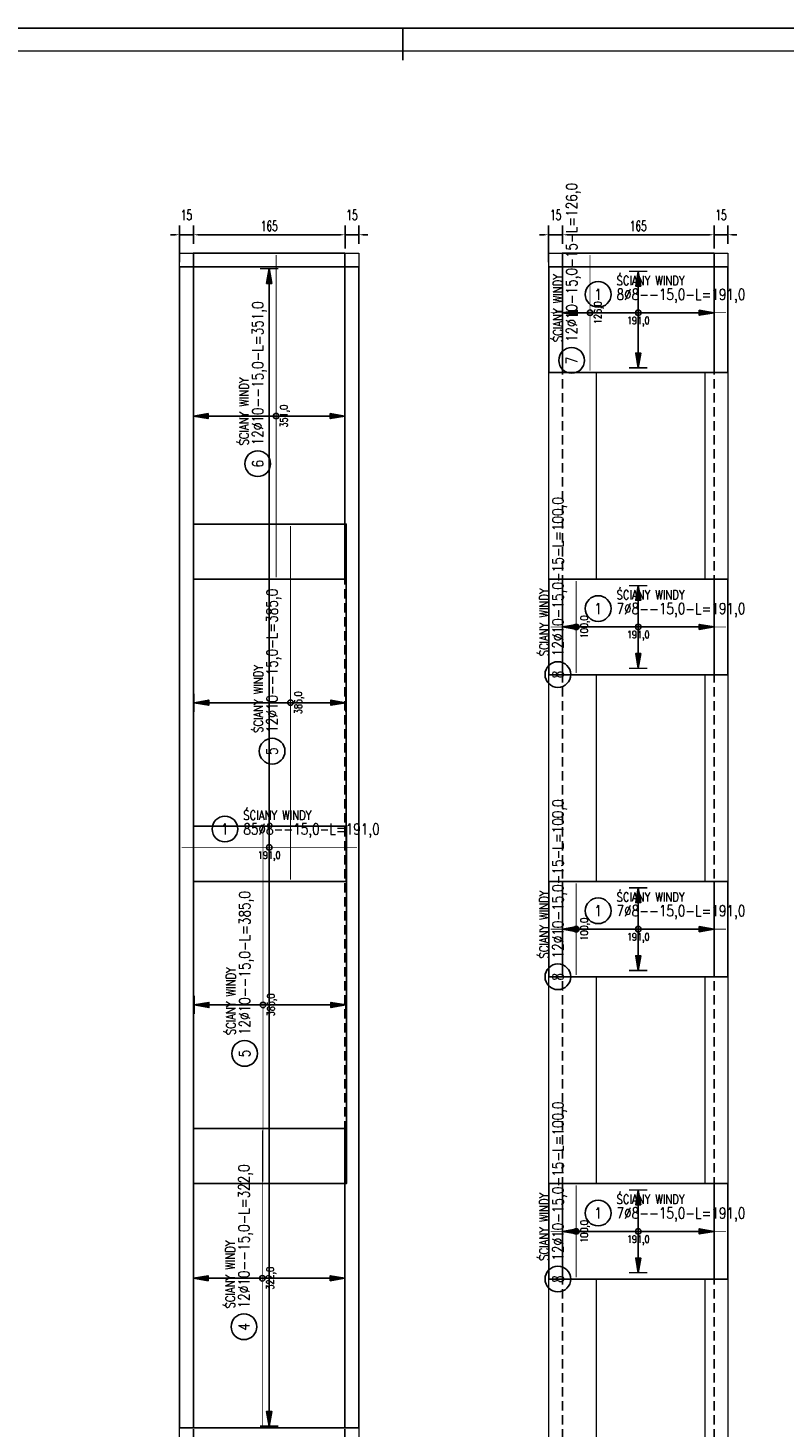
# Model space of a CAD drawing. Header units: millimetres. Extents: x 49320 to 60117, y -4209 to 20568.
# Tile 158 of 252: x 56071 to 56895, y -1202 to 322. Entities that reach past the tile are written whole.
import ezdxf
from ezdxf.enums import TextEntityAlignment as Align

# ---------------------------------------------------------------- set-up
doc = ezdxf.new("R2010")
doc.units = ezdxf.units.MM
doc.linetypes.add('DASHED', pattern=[19.05, 12.7, -6.35])
for name, color, linetype in [('_mt_wymiary konstr', 3, 'Continuous'), ('e-cad_cienkie', 1, 'Continuous'), ('e-cad_opisy', 7, 'Continuous'), ('e-cad_prety_kodowane', 3, 'Continuous'), ('e-cad_prety_widok', 3, 'Continuous'), ('e-cad_wymiary', 1, 'Continuous'), ('M_Ramki markery', 1, 'Continuous'), ('RAMKA', 3, 'Continuous')]:
    doc.layers.add(name, color=color, linetype=linetype)
for name, color, linetype, lineweight in [('_mt_żelbet', 5, 'Continuous', 40), ('M_Ramki do druku', 7, 'Continuous', 25), ('M_Ramki rysunków', 2, 'Continuous', 25)]:
    doc.layers.add(name, color=color, linetype=linetype, lineweight=lineweight)
doc.layers.add('e-cad_rzutnie', color=61, linetype='Continuous', plot=False)
doc.styles.add('50', font='romans.shx', dxfattribs={"width": 0.65, "height": 11})
doc.styles.add('e-cad_1', font='simplex.shx', dxfattribs={"width": 0.8})
doc.styles.add('MCAD_TS', font='GENISO.SHX', dxfattribs={"width": 0.8})
doc.dimstyles.new('k 50', dxfattribs={"dimtxt": 11, "dimasz": 5, "dimexe": 10, "dimexo": 20, "dimgap": 4, "dimtad": 1, "dimdec": 1, "dimrnd": 0.5, "dimzin": 9, "dimdsep": 46, "dimtxsty": 'Standard', "dimcen": 12.534, "dimclrd": 256, "dimclre": 256, "dimclrt": 7, "dimadec": 0, "dimazin": 0, "dimtfac": 1, "dimtdec": 1, "dimtmove": 2, "dimatfit": 3, "dimfxl": 30, "dimfxlon": 1, "dimtolj": 1, "dimtzin": 0, "dimarcsym": 0})

# ---------------------------------------------------------------- blocks, each defined once
blk = doc.blocks.new('*U331')
at = {"layer": 'M_Ramki do druku'}
blk.add_line((210, 420), (210, 415), dxfattribs=at)
at = {"layer": 'M_Ramki markery'}
blk.add_line((210, 415), (210, 413), dxfattribs=at)
at = {"layer": 'M_Ramki rysunków', "color": 0, "linetype": 'ByBlock', "lineweight": -2}
blk.add_lwpolyline([(20, 5), (20, 415), (589, 415), (589, 5)], close=True, dxfattribs=at)
at = {"layer": 'M_Ramki do druku', "style": 'MCAD_TS', "width": 0.8}
for tag, p in [('KOMENTARZ', (11.54, 30.57)), ('RYSUNEK', (15.28, 30.57)), ('DATA', (19.02, 30.57))]:
    blk.add_attdef(tag, p, '', height=2, rotation=90, dxfattribs=at)
blk = doc.blocks.new('*D1407')
at = {"layer": '_mt_wymiary konstr', "lineweight": -2, "ltscale": 0.16}
for p, q in [((56236.6, 67.2), (56236.6, 107.2)), ((56251.7, 87.2), (56251.7, 107.2)), ((56231.6, 97.2), (56226.6, 97.2)), ((56236.6, 97.2), (56251.7, 97.2)), ((56256.7, 97.2), (56261.7, 97.2))]:
    blk.add_line(p, q, dxfattribs=at)
at = {"layer": '_mt_wymiary konstr'}
for points in [[(56231.6, 96.4), (56231.6, 98), (56236.6, 97.2)], [(56256.7, 98), (56256.7, 96.4), (56251.7, 97.2)]]:
    blk.add_solid(points, dxfattribs=at)
at = {"layer": 'Defpoints', "color": 0}
for p in [(56251.7, 97.2), (56251.7, 67.2), (56236.6, -48.8)]:
    blk.add_point(p, dxfattribs=at)
at = {"layer": '_mt_wymiary konstr', "color": 7, "insert": (56244.1, 118.7), "char_height": 11, "attachment_point": 5, "style": '50'}
blk.add_mtext('\\A1;15', dxfattribs=at)
blk = doc.blocks.new('*D1408')
at = {"layer": '_mt_wymiary konstr', "lineweight": -2, "ltscale": 0.16}
for p, q in [((56251.7, 87.2), (56251.7, 107.2)), ((56416.7, 82.1), (56416.7, 107.2)), ((56256.7, 97.2), (56411.7, 97.2))]:
    blk.add_line(p, q, dxfattribs=at)
at = {"layer": '_mt_wymiary konstr'}
for points in [[(56256.7, 98), (56256.7, 96.4), (56251.7, 97.2)], [(56411.7, 96.4), (56411.7, 98), (56416.7, 97.2)]]:
    blk.add_solid(points, dxfattribs=at)
at = {"layer": 'Defpoints', "color": 0}
for p in [(56416.7, 97.2), (56251.7, 67.2), (56416.7, 62.1)]:
    blk.add_point(p, dxfattribs=at)
at = {"layer": '_mt_wymiary konstr', "color": 7, "insert": (56334.2, 106.7), "char_height": 11, "attachment_point": 5, "style": '50'}
blk.add_mtext('\\A1;165', dxfattribs=at)
blk = doc.blocks.new('*D1409')
at = {"layer": '_mt_wymiary konstr', "lineweight": -2, "ltscale": 0.16}
for p, q in [((56416.7, 82.1), (56416.7, 107.2)), ((56431.6, 87.2), (56431.6, 107.2)), ((56411.7, 97.2), (56406.7, 97.2)), ((56416.7, 97.2), (56431.6, 97.2)), ((56436.6, 97.2), (56441.6, 97.2))]:
    blk.add_line(p, q, dxfattribs=at)
at = {"layer": '_mt_wymiary konstr'}
for points in [[(56411.7, 96.4), (56411.7, 98), (56416.7, 97.2)], [(56436.6, 98), (56436.6, 96.4), (56431.6, 97.2)]]:
    blk.add_solid(points, dxfattribs=at)
at = {"layer": 'Defpoints', "color": 0}
for p in [(56431.6, 97.2), (56416.7, 62.1), (56431.6, 67.2)]:
    blk.add_point(p, dxfattribs=at)
at = {"layer": '_mt_wymiary konstr', "color": 7, "insert": (56424.2, 118.7), "char_height": 11, "attachment_point": 5, "style": '50'}
blk.add_mtext('\\A1;15', dxfattribs=at)
blk = doc.blocks.new('*D1410')
at = {"layer": '_mt_wymiary konstr', "lineweight": -2, "ltscale": 0.16}
for p, q in [((56638.4, 67.2), (56638.4, 107.2)), ((56653.5, 87.2), (56653.5, 107.2)), ((56633.4, 97.2), (56628.4, 97.2)), ((56638.4, 97.2), (56653.5, 97.2)), ((56658.5, 97.2), (56663.5, 97.2))]:
    blk.add_line(p, q, dxfattribs=at)
at = {"layer": '_mt_wymiary konstr'}
for points in [[(56633.4, 96.4), (56633.4, 98), (56638.4, 97.2)], [(56658.5, 98), (56658.5, 96.4), (56653.5, 97.2)]]:
    blk.add_solid(points, dxfattribs=at)
at = {"layer": 'Defpoints', "color": 0}
for p in [(56653.5, 97.2), (56653.5, 67.2), (56638.4, -48.8)]:
    blk.add_point(p, dxfattribs=at)
at = {"layer": '_mt_wymiary konstr', "color": 7, "insert": (56646, 118.7), "char_height": 11, "attachment_point": 5, "style": '50'}
blk.add_mtext('\\A1;15', dxfattribs=at)
blk = doc.blocks.new('*D1411')
at = {"layer": '_mt_wymiary konstr', "lineweight": -2, "ltscale": 0.16}
for p, q in [((56653.5, 87.2), (56653.5, 107.2)), ((56818.5, 82.1), (56818.5, 107.2)), ((56658.5, 97.2), (56813.5, 97.2))]:
    blk.add_line(p, q, dxfattribs=at)
at = {"layer": '_mt_wymiary konstr'}
for points in [[(56658.5, 98), (56658.5, 96.4), (56653.5, 97.2)], [(56813.5, 96.4), (56813.5, 98), (56818.5, 97.2)]]:
    blk.add_solid(points, dxfattribs=at)
at = {"layer": 'Defpoints', "color": 0}
for p in [(56818.5, 97.2), (56653.5, 67.2), (56818.5, 62.1)]:
    blk.add_point(p, dxfattribs=at)
at = {"layer": '_mt_wymiary konstr', "color": 7, "insert": (56736, 106.7), "char_height": 11, "attachment_point": 5, "style": '50'}
blk.add_mtext('\\A1;165', dxfattribs=at)
blk = doc.blocks.new('*D1412')
at = {"layer": '_mt_wymiary konstr', "lineweight": -2, "ltscale": 0.16}
for p, q in [((56818.5, 82.1), (56818.5, 107.2)), ((56833.4, 87.2), (56833.4, 107.2)), ((56813.5, 97.2), (56808.5, 97.2)), ((56818.5, 97.2), (56833.4, 97.2)), ((56838.4, 97.2), (56843.4, 97.2))]:
    blk.add_line(p, q, dxfattribs=at)
at = {"layer": '_mt_wymiary konstr'}
for points in [[(56813.5, 96.4), (56813.5, 98), (56818.5, 97.2)], [(56838.4, 98), (56838.4, 96.4), (56833.4, 97.2)]]:
    blk.add_solid(points, dxfattribs=at)
at = {"layer": 'Defpoints', "color": 0}
for p in [(56833.4, 97.2), (56818.5, 62.1), (56833.4, 67.2)]:
    blk.add_point(p, dxfattribs=at)
at = {"layer": '_mt_wymiary konstr', "color": 7, "insert": (56826, 118.7), "char_height": 11, "attachment_point": 5, "style": '50'}
blk.add_mtext('\\A1;15', dxfattribs=at)
blk = doc.blocks.new('e-cad_ZelbetOpis_7')
blk.add_circle((5, 5), 3.5)
at = {"layer": 'e-cad_opisy', "style": 'e-cad_1', "width": 0.8, "flags": 1}
for tag, p in [('SREDNICA', (25, 8)), ('DLUGOSC', (25, 7.5)), ('KOD', (30, 8)), ('HAK_1', (30, 7.5)), ('SZT', (25, 7)), ('GATUNEK_STALI', (25, 6.5)), ('OPIS_2', (25, 5.5)), ('KLASA_STALI', (25, 6)), ('A', (30, 6.5)), ('C', (30, 5.5)), ('HAK_2', (30, 7)), ('B', (30, 6)), ('D', (30, 5)), ('E', (30, 4.5)), ('F', (30, 4)), ('R', (30, 3.5)), ('HAK_1_DLUGOSC', (30, 3)), ('HAK_2_DLUGOSC', (30, 2.5)), ('KIERUNEK', (30, 2))]:
    blk.add_attdef(tag, p, '', height=0.3, dxfattribs=at)
at = {"layer": 'e-cad_opisy', "style": 'e-cad_1', "width": 0.8}
blk.add_attdef('NR', text='', height=3, dxfattribs=at).set_placement((5, 3.5), align=Align.CENTER)
for tag, p in [('OPIS_1', (10, 3.5)), ('UWAGI', (10, -6))]:
    blk.add_attdef(tag, p, '', height=3, dxfattribs=at)
at = {"layer": 'e-cad_rzutnie', "style": 'e-cad_1', "width": 0.8}
blk.add_attdef('POZYCJA', (10, 7.5), '', height=2.5, dxfattribs=at)

msp = doc.modelspace()

# ---------------------------------------------------------------- hatches: boundary and pattern name
at = {"layer": 'e-cad_cienkie', "ltscale": 1.6}
for points in [[(56334.13, 60.32), (56331.33, 44.32), (56336.93, 44.32)], [(56735.94, 57.32), (56733.14, 41.32), (56738.74, 41.32)], [(56653.44, 12.32), (56669.44, 9.52), (56669.44, 15.12)], [(56818.44, 12.32), (56802.44, 15.12), (56802.44, 9.52)], [(56735.94, -47.68), (56738.74, -31.68), (56733.14, -31.68)], [(56251.63, -100.17), (56267.63, -102.97), (56267.63, -97.37)], [(56416.63, -100.17), (56400.63, -97.37), (56400.63, -102.97)], [(56735.94, -284.69), (56733.14, -300.69), (56738.74, -300.69)], [(56653.44, -329.68), (56669.44, -332.48), (56669.44, -326.88)], [(56818.44, -329.68), (56802.44, -326.88), (56802.44, -332.48)], [(56735.94, -374.69), (56738.74, -358.69), (56733.14, -358.69)], [(56252.31, -412.17), (56268.31, -414.97), (56268.31, -409.37)], [(56417.31, -412.17), (56401.31, -409.37), (56401.31, -414.97)], [(56735.94, -613.69), (56733.14, -629.69), (56738.74, -629.69)], [(56653.44, -658.69), (56669.44, -661.49), (56669.44, -655.89)], [(56818.44, -658.69), (56802.44, -655.89), (56802.44, -661.49)], [(56735.94, -703.69), (56738.74, -687.69), (56733.14, -687.69)], [(56252.39, -741.18), (56268.39, -743.98), (56268.39, -738.38)], [(56417.39, -741.18), (56401.39, -738.38), (56401.39, -743.98)], [(56735.94, -942.69), (56733.14, -958.69), (56738.74, -958.69)], [(56653.44, -987.69), (56669.44, -990.49), (56669.44, -984.89)], [(56818.44, -987.69), (56802.44, -984.89), (56802.44, -990.49)], [(56735.94, -1032.69), (56738.74, -1016.69), (56733.14, -1016.69)], [(56251.63, -1038.68), (56267.63, -1041.48), (56267.63, -1035.88)], [(56416.63, -1038.68), (56400.63, -1035.88), (56400.63, -1041.48)], [(56334.13, -1199.68), (56336.93, -1183.68), (56331.33, -1183.68)]]:
    msp.add_hatch(color=256, dxfattribs=at).paths.add_polyline_path(points)

# ---------------------------------------------------------------- linework, layer by layer
at = {"linetype": 'DASHED', "ltscale": 0.8}
for points in [[(56251.63, 77.34), (56251.63, -1596.67)], [(56416.63, 77.34), (56416.63, -1596.67)], [(56653.44, 77.34), (56653.44, -1596.67)], [(56818.44, 77.34), (56818.44, -1596.67)], [(56236.63, 62.34), (56431.63, 62.34)], [(56638.44, 62.34), (56833.44, 62.34)]]:
    msp.add_lwpolyline(points, dxfattribs=at)
at = {"layer": '_mt_żelbet', "color": 1, "lineweight": 18, "ltscale": 0.08}
for points in [[(56236.63, 77.34), (56431.63, 77.34), (56431.63, -1596.67), (56236.63, -1596.67)], [(56638.44, 77.34), (56833.44, 77.34), (56833.44, -1596.67), (56638.44, -1596.67)], [(56690.44, -52.69), (56808.44, -52.69), (56808.44, -277.67), (56690.44, -277.67)], [(56690.44, -381.7), (56808.44, -381.7), (56808.44, -606.68), (56690.44, -606.68)], [(56690.44, -710.7), (56808.44, -710.7), (56808.44, -935.68), (56690.44, -935.68)], [(56690.44, -1039.7), (56808.44, -1039.7), (56808.44, -1264.68), (56690.44, -1264.68)]]:
    msp.add_lwpolyline(points, close=True, dxfattribs=at)
at = {"layer": 'e-cad_cienkie', "ltscale": 1.6}
for points in [[(56334.13, 60.32), (56331.33, 44.32), (56336.93, 44.32), (56334.13, 60.32)], [(56334.13, -1199.68), (56334.13, 60.32)], [(56735.94, 57.32), (56733.14, 41.32), (56738.74, 41.32), (56735.94, 57.32)], [(56735.94, -47.68), (56735.94, 57.32)], [(56653.44, 12.32), (56669.44, 9.52), (56669.44, 15.12), (56653.44, 12.32)], [(56653.44, 12.32), (56818.44, 12.32)], [(56818.44, 12.32), (56802.44, 15.12), (56802.44, 9.52), (56818.44, 12.32)], [(56735.94, -47.68), (56738.74, -31.68), (56733.14, -31.68), (56735.94, -47.68)], [(56251.63, -100.17), (56267.63, -102.97), (56267.63, -97.37), (56251.63, -100.17)], [(56251.63, -100.17), (56416.63, -100.17)], [(56416.63, -100.17), (56400.63, -97.37), (56400.63, -102.97), (56416.63, -100.17)], [(56735.94, -284.69), (56733.14, -300.69), (56738.74, -300.69), (56735.94, -284.69)], [(56735.94, -374.69), (56735.94, -284.69)], [(56653.44, -329.68), (56669.44, -332.48), (56669.44, -326.88), (56653.44, -329.68)], [(56653.44, -329.68), (56818.44, -329.68)], [(56818.44, -329.68), (56802.44, -326.88), (56802.44, -332.48), (56818.44, -329.68)], [(56735.94, -374.69), (56738.74, -358.69), (56733.14, -358.69), (56735.94, -374.69)], [(56252.31, -412.17), (56268.31, -414.97), (56268.31, -409.37), (56252.31, -412.17)], [(56417.31, -412.17), (56401.31, -409.37), (56401.31, -414.97), (56417.31, -412.17)], [(56417.31, -412.17), (56252.31, -412.17)], [(56735.94, -613.69), (56733.14, -629.69), (56738.74, -629.69), (56735.94, -613.69)], [(56735.94, -703.69), (56735.94, -613.69)], [(56653.44, -658.69), (56669.44, -661.49), (56669.44, -655.89), (56653.44, -658.69)], [(56653.44, -658.69), (56818.44, -658.69)], [(56818.44, -658.69), (56802.44, -655.89), (56802.44, -661.49), (56818.44, -658.69)], [(56735.94, -703.69), (56738.74, -687.69), (56733.14, -687.69), (56735.94, -703.69)], [(56252.39, -741.18), (56268.39, -743.98), (56268.39, -738.38), (56252.39, -741.18)], [(56417.39, -741.18), (56252.39, -741.18)], [(56417.39, -741.18), (56401.39, -738.38), (56401.39, -743.98), (56417.39, -741.18)], [(56735.94, -942.69), (56733.14, -958.69), (56738.74, -958.69), (56735.94, -942.69)], [(56735.94, -1032.69), (56735.94, -942.69)], [(56653.44, -987.69), (56669.44, -990.49), (56669.44, -984.89), (56653.44, -987.69)], [(56653.44, -987.69), (56818.44, -987.69)], [(56818.44, -987.69), (56802.44, -984.89), (56802.44, -990.49), (56818.44, -987.69)], [(56735.94, -1032.69), (56738.74, -1016.69), (56733.14, -1016.69), (56735.94, -1032.69)], [(56251.63, -1038.68), (56267.63, -1041.48), (56267.63, -1035.88), (56251.63, -1038.68)], [(56416.63, -1038.68), (56400.63, -1035.88), (56400.63, -1041.48), (56416.63, -1038.68)], [(56416.63, -1038.68), (56251.63, -1038.68)], [(56334.13, -1199.68), (56336.93, -1183.68), (56331.33, -1183.68), (56334.13, -1199.68)]]:
    msp.add_lwpolyline(points, dxfattribs=at)
for centre in [(56683.44, 12.32), (56735.94, 12.32), (56341.63, -100.17), (56668.44, -329.68), (56735.94, -329.69), (56357.31, -412.18), (56334.13, -569.68), (56668.44, -658.69), (56735.94, -658.69), (56327.39, -741.18), (56668.44, -987.69), (56735.94, -987.69), (56326.63, -1038.68)]:
    msp.add_circle(centre, 3, dxfattribs=at)
at = {"layer": 'e-cad_prety_kodowane', "ltscale": 1.6}
for points in [[(56341.63, 75.34, 1, 1, 0), (56341.63, -275.66, 0, 0, 0)], [(56683.44, 75.34, 1, 1, 0), (56683.44, -50.66, 0, 0, 0)], [(56640.44, 12.32, 0.8, 0.8, 0), (56831.44, 12.32, 0, 0, 0)], [(56357.31, -604.68, 1, 1, 0), (56357.31, -219.68, 0, 0, 0)], [(56668.44, -279.67, 1, 1, 0), (56668.44, -379.67, 0, 0, 0)], [(56640.44, -329.69, 0.8, 0.8, 0), (56831.44, -329.69, 0, 0, 0)], [(56327.39, -933.68, 1, 1, 0), (56327.39, -548.68, 0, 0, 0)], [(56238.63, -569.68, 0.8, 0.8, 0), (56429.63, -569.68, 0, 0, 0)], [(56668.44, -608.68, 1, 1, 0), (56668.44, -708.68, 0, 0, 0)], [(56640.44, -658.69, 0.8, 0.8, 0), (56831.44, -658.69, 0, 0, 0)], [(56326.63, -1199.69, 1, 1, 0), (56326.63, -877.69, 0, 0, 0)], [(56668.44, -937.68, 1, 1, 0), (56668.44, -1037.68, 0, 0, 0)], [(56640.44, -987.69, 0.8, 0.8, 0), (56831.44, -987.69, 0, 0, 0)]]:
    msp.add_lwpolyline(points, format="xyseb", dxfattribs=at)
at = {"layer": 'e-cad_prety_widok', "ltscale": 1.6}
for points in [[(56344.13, 60.32, 1.6, 1.6, 0), (56324.13, 60.32, 0, 0, 0)], [(56745.94, 57.32, 1.6, 1.6, 0), (56725.94, 57.32, 0, 0, 0)], [(56653.44, 22.32, 1.6, 1.6, 0), (56653.44, 2.32, 0, 0, 0)], [(56818.44, 2.32, 1.6, 1.6, 0), (56818.44, 22.32, 0, 0, 0)], [(56725.94, -47.68, 1.6, 1.6, 0), (56745.94, -47.68, 0, 0, 0)], [(56251.63, -90.17, 1.6, 1.6, 0), (56251.63, -110.17, 0, 0, 0)], [(56416.63, -110.17, 1.6, 1.6, 0), (56416.63, -90.17, 0, 0, 0)], [(56745.94, -284.69, 1.6, 1.6, 0), (56725.94, -284.69, 0, 0, 0)], [(56653.44, -319.68, 1.6, 1.6, 0), (56653.44, -339.68, 0, 0, 0)], [(56818.44, -339.68, 1.6, 1.6, 0), (56818.44, -319.68, 0, 0, 0)], [(56725.94, -374.69, 1.6, 1.6, 0), (56745.94, -374.69, 0, 0, 0)], [(56252.31, -402.17, 1.6, 1.6, 0), (56252.31, -422.17, 0, 0, 0)], [(56417.31, -422.17, 1.6, 1.6, 0), (56417.31, -402.17, 0, 0, 0)], [(56745.94, -613.69, 1.6, 1.6, 0), (56725.94, -613.69, 0, 0, 0)], [(56653.44, -648.69, 1.6, 1.6, 0), (56653.44, -668.69, 0, 0, 0)], [(56818.44, -668.69, 1.6, 1.6, 0), (56818.44, -648.69, 0, 0, 0)], [(56725.94, -703.69, 1.6, 1.6, 0), (56745.94, -703.69, 0, 0, 0)], [(56252.39, -731.18, 1.6, 1.6, 0), (56252.39, -751.18, 0, 0, 0)], [(56417.39, -751.18, 1.6, 1.6, 0), (56417.39, -731.18, 0, 0, 0)], [(56745.94, -942.69, 1.6, 1.6, 0), (56725.94, -942.69, 0, 0, 0)], [(56653.44, -977.69, 1.6, 1.6, 0), (56653.44, -997.69, 0, 0, 0)], [(56818.44, -997.69, 1.6, 1.6, 0), (56818.44, -977.69, 0, 0, 0)], [(56251.63, -1028.68, 1.6, 1.6, 0), (56251.63, -1048.68, 0, 0, 0)], [(56416.63, -1048.68, 1.6, 1.6, 0), (56416.63, -1028.68, 0, 0, 0)], [(56725.94, -1032.69, 1.6, 1.6, 0), (56745.94, -1032.69, 0, 0, 0)], [(56324.13, -1199.68, 1.6, 1.6, 0), (56344.13, -1199.68, 0, 0, 0)]]:
    msp.add_lwpolyline(points, format="xyseb", dxfattribs=at)
at = {"layer": 'e-cad_rzutnie', "ltscale": 1.6}
for points in [[(56416.63, 77.34), (56416.63, -277.67), (56251.63, -277.67), (56251.63, 77.34), (56416.63, 77.34)], [(56818.44, 77.34), (56818.44, -52.69), (56653.44, -52.69), (56653.44, 77.34), (56818.44, 77.34)], [(56236.63, -1201.69), (56431.63, -1201.69), (56431.63, 62.34), (56236.63, 62.34), (56236.63, -1201.69)], [(56638.44, 62.34), (56833.44, 62.34), (56833.44, -52.69), (56638.44, -52.69), (56638.44, 62.34)], [(56251.63, -606.68), (56251.63, -217.68), (56417.98, -217.68), (56417.98, -606.68), (56251.63, -606.68)], [(56638.44, -277.68), (56833.44, -277.68), (56833.44, -381.7), (56638.44, -381.7), (56638.44, -277.68)], [(56818.44, -277.67), (56818.44, -381.7), (56653.44, -381.7), (56653.44, -277.67), (56818.44, -277.67)], [(56251.63, -935.68), (56251.63, -546.68), (56418.14, -546.68), (56418.14, -935.68), (56251.63, -935.68)], [(56638.44, -606.68), (56833.44, -606.68), (56833.44, -710.7), (56638.44, -710.7), (56638.44, -606.68)], [(56818.44, -606.68), (56818.44, -710.7), (56653.44, -710.7), (56653.44, -606.68), (56818.44, -606.68)], [(56416.63, -1201.69), (56416.63, -875.68), (56251.63, -875.68), (56251.63, -1201.69), (56416.63, -1201.69)], [(56638.44, -935.68), (56833.44, -935.68), (56833.44, -1039.7), (56638.44, -1039.7), (56638.44, -935.68)], [(56818.44, -935.68), (56818.44, -1039.7), (56653.44, -1039.7), (56653.44, -935.68), (56818.44, -935.68)]]:
    msp.add_lwpolyline(points, dxfattribs=at)
at = {"layer": 'RAMKA', "linetype": 'Continuous'}
msp.add_lwpolyline([(55429.78, -1777.73), (58399.78, -1777.73), (58399.78, 322.27), (55429.78, 322.27)], close=True, dxfattribs=at)

# ---------------------------------------------------------------- block references
at = {"layer": 'e-cad_opisy', "ltscale": 1.6, "xscale": 4, "yscale": 4, "zscale": 4}
for p, rotation, values in [((56683.44, -59.52), 89.99999999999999, {'OPIS_1': '12%%c10-15,0-15-L=126,0', 'NR': '7', 'POZYCJA': 'ŚCIANY WINDY'}), ((56341.63, -172.02), 89.99999999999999, {'OPIS_1': '12%%c10--15,0-L=351,0', 'NR': '6', 'POZYCJA': 'ŚCIANY WINDY'}), ((56668.44, -401.53), 89.99999999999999, {'OPIS_1': '12%%c10-15,0-15-L=100,0', 'NR': '8', 'POZYCJA': 'ŚCIANY WINDY'}), ((56357.31, -484.95), 90, {'OPIS_1': '12%%c10--15,0-L=385,0', 'NR': '5', 'POZYCJA': 'ŚCIANY WINDY'}), ((56668.44, -730.53), 89.99999999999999, {'OPIS_1': '12%%c10-15,0-15-L=100,0', 'NR': '8', 'POZYCJA': 'ŚCIANY WINDY'}), ((56327.39, -813.95), 90, {'OPIS_1': '12%%c10--15,0-L=385,0', 'NR': '5', 'POZYCJA': 'ŚCIANY WINDY'}), ((56668.44, -1059.53), 89.99999999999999, {'OPIS_1': '12%%c10-15,0-15-L=100,0', 'NR': '8', 'POZYCJA': 'ŚCIANY WINDY'}), ((56326.63, -1111.46), 90, {'OPIS_1': '12%%c10--15,0-L=322,0', 'NR': '4', 'POZYCJA': 'ŚCIANY WINDY'})]:
    msp.add_blockref('e-cad_ZelbetOpis_7', p, dxfattribs=dict(at, rotation=rotation)).add_auto_attribs(values)
for p, values in [((56672.31, 12.32), {'OPIS_1': '8%%c8--15,0-L=191,0', 'NR': '1', 'POZYCJA': 'ŚCIANY WINDY'}), ((56672.31, -329.69), {'OPIS_1': '7%%c8--15,0-L=191,0', 'NR': '1', 'POZYCJA': 'ŚCIANY WINDY'}), ((56265.93, -569.68), {'OPIS_1': '85%%c8--15,0-L=191,0', 'NR': '1', 'POZYCJA': 'ŚCIANY WINDY'}), ((56672.31, -658.69), {'OPIS_1': '7%%c8--15,0-L=191,0', 'NR': '1', 'POZYCJA': 'ŚCIANY WINDY'}), ((56672.31, -987.69), {'OPIS_1': '7%%c8--15,0-L=191,0', 'NR': '1', 'POZYCJA': 'ŚCIANY WINDY'})]:
    msp.add_blockref('e-cad_ZelbetOpis_7', p, dxfattribs=at).add_auto_attribs(values)
at = {"layer": 'e-cad_wymiary', "color": 0, "lineweight": 0, "ltscale": 2.844444, "xscale": 5, "yscale": 5, "zscale": 5}
msp.add_blockref('*U331', (55429.78, -1777.73), dxfattribs=at)

# ---------------------------------------------------------------- texts
at = {"layer": 'e-cad_opisy', "ltscale": 1.6, "style": 'e-cad_1', "width": 0.8}
for s, rotation, p in [('126,0', 90, (56691.94, 12.34)), ('191,0', 360, (56735.94, 3.92)), ('351,0', 90, (56350.13, -100.16)), ('100,0', 90, (56676.94, -329.67)), ('385,0', 90, (56365.81, -412.18)), ('191,0', 360, (56334.13, -578.08)), ('100,0', 90, (56676.94, -658.68)), ('385,0', 90, (56335.89, -741.18)), ('100,0', 90, (56676.94, -987.68)), ('322,0', 90, (56335.13, -1038.69))]:
    msp.add_text(s, height=8, rotation=rotation, dxfattribs=at).set_placement(p, align=Align.MIDDLE_CENTER)
for p in [(56735.94, -338.09), (56735.94, -667.09), (56735.94, -996.09)]:
    msp.add_text('191,0', height=8, dxfattribs=at).set_placement(p, align=Align.MIDDLE_CENTER)

# ---------------------------------------------------------------- dimensions: what is measured, and where the dimension line sits
at = {"layer": '_mt_wymiary konstr', "ltscale": 0.16}
for base, p1, p2, picture, middle in [((56251.67, 97.2), (56236.63, -48.83), (56251.67, 67.2), '*D1407', (56244.15, 118.7)), ((56431.63, 97.2), (56416.72, 62.14), (56431.63, 67.2), '*D1409', (56424.18, 118.7)), ((56653.47, 97.2), (56638.44, -48.83), (56653.47, 67.2), '*D1410', (56645.95, 118.7)), ((56833.44, 97.2), (56818.53, 62.14), (56833.44, 67.2), '*D1412', (56825.98, 118.7)), ((56416.7207, 97.1958), (56251.6685, 67.1958), (56416.7207, 62.1401), '*D1408', (56334.1946, 106.6958)), ((56818.53, 97.2), (56653.47, 67.2), (56818.53, 62.14), '*D1411', (56736, 106.7))]:
    dim = msp.add_linear_dim(base=base, p1=p1, p2=p2, dimstyle='k 50', override={"dimtxsty": '50'}, dxfattribs=at)
    dim.commit()
    dim.dimension.update_dxf_attribs({"geometry": picture, "text_midpoint": middle})

doc.saveas('drawing.dxf')
